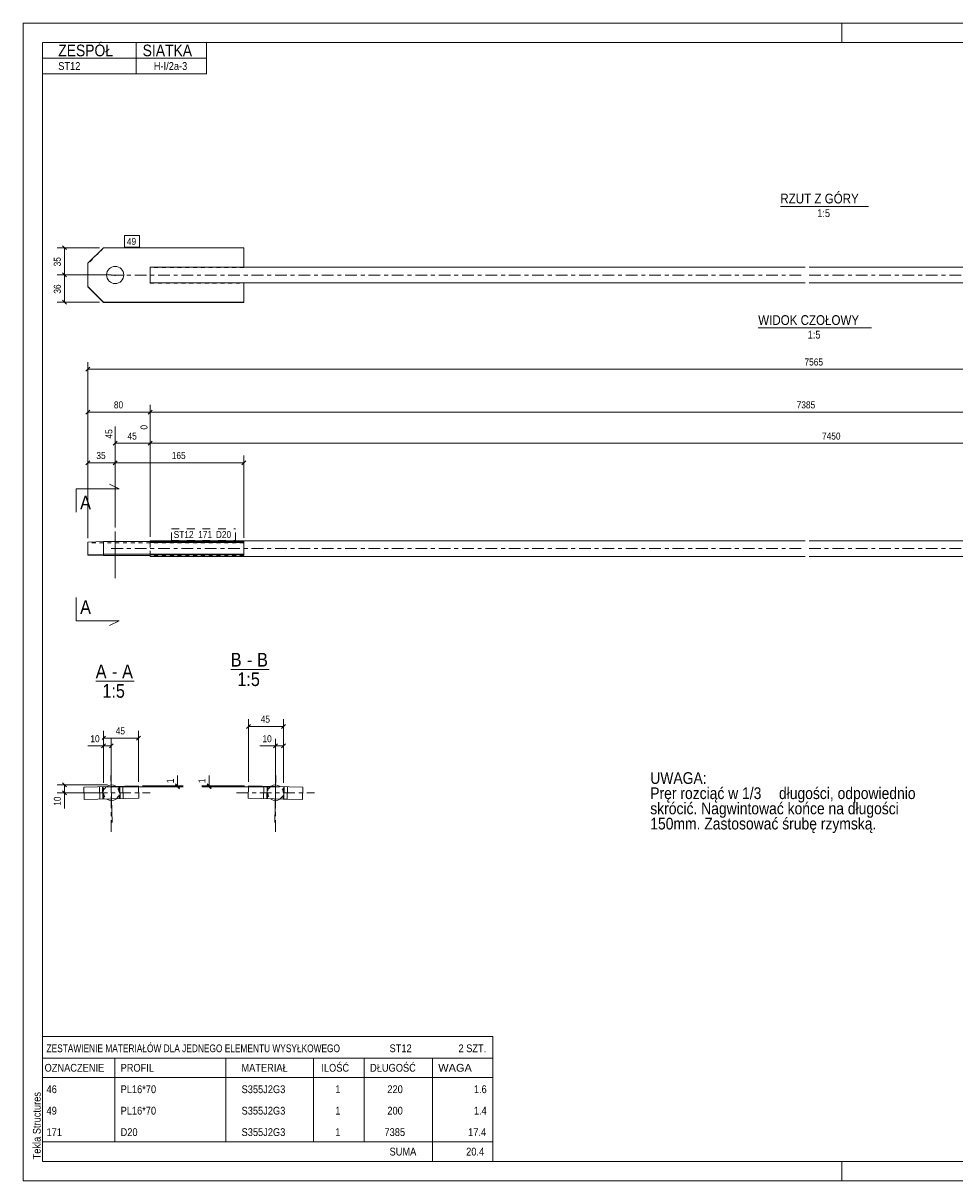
# Model space of a CAD drawing. Header units: millimetres. Extents: x 0 to 420, y 0 to 297.
# Tile 1 of 2: x 0 to 239, y 0 to 297. Entities that reach past the tile are written whole.
import ezdxf

# ---------------------------------------------------------------- set-up
doc = ezdxf.new("R2010")
doc.units = ezdxf.units.MM
for name, pattern in [('XKITLINE00', [0]), ('XKITLINE01', [4, 1, -1, 1, -1]), ('XKITLINE02', [4, 2, -2]), ('XKITLINE03', [6, 3, -1, 1, -1])]:
    doc.linetypes.add(name, pattern=pattern)
for name, color, linetype, lineweight in [('Arkusz rysunku', 3, 'Continuous', 0), ('Element', 2, 'Continuous', 0), ('Inny typ obiektu', 7, 'Continuous', 0), ('Przekrój', 7, 'Continuous', 0), ('Tekst', 7, 'Continuous', 0), ('Wymiar', 4, 'Continuous', 0), ('Znak elementu', 2, 'Continuous', 0), ('Śruba', 3, 'Continuous', 0)]:
    doc.layers.add(name, color=color, linetype=linetype, lineweight=lineweight)
doc.styles.add('ARIAL', font='ARIAL.TTF')

msp = doc.modelspace()

# ---------------------------------------------------------------- linework, layer by layer
at = {"layer": 'Arkusz rysunku', "linetype": 'XKITLINE00', "lineweight": 0}
for p, q in [((420, 297), (0, 297)), ((0, 297), (0, 0)), ((0, 292), (0, 297)), ((5, 297), (0, 297)), ((210, 292), (210, 297)), ((415, 292), (5, 292)), ((5, 292), (5, 5)), ((0, 0), (0, 5)), ((5, 5), (415, 5)), ((210, 0), (210, 5)), ((0, 0), (420, 0))]:
    msp.add_line(p, q, dxfattribs=at)
at = {"layer": 'Element', "linetype": 'XKITLINE00', "lineweight": 0}
for p, q in [((16.62, 235.4), (20.62, 239.4)), ((56.62, 239.4), (20.62, 239.4)), ((56.62, 239.4), (56.62, 234.36)), ((16.62, 229.33), (16.62, 235.4)), ((32.62, 234.4), (56.62, 234.4)), ((32.62, 234.4), (32.62, 233.52)), ((32.62, 234.36), (200.62, 234.36)), ((32.62, 231.36), (32.62, 233.52)), ((201.62, 234.36), (369.62, 234.36)), ((16.62, 229.4), (20.62, 225.41)), ((20.62, 225.33), (16.62, 229.33)), ((32.62, 231.36), (32.62, 231.26)), ((32.62, 230.4), (32.62, 231.26)), ((56.62, 230.4), (32.62, 230.4)), ((56.62, 225.33), (56.62, 230.4)), ((200.62, 230.36), (56.62, 230.36)), ((345.62, 230.36), (201.62, 230.36)), ((20.62, 225.41), (56.62, 225.41)), ((20.62, 225.41), (20.62, 225.33)), ((20.62, 225.33), (56.62, 225.33)), ((16.62, 163.88), (20.62, 163.98)), ((16.62, 160.53), (16.62, 163.88)), ((20.62, 163.98), (56.62, 163.98)), ((20.62, 163.98), (20.62, 160.78)), ((32.62, 164.21), (200.62, 164.21)), ((32.62, 164.21), (32.62, 163.98)), ((56.62, 163.98), (56.62, 160.66)), ((201.62, 164.21), (369.62, 164.21)), ((20.62, 160.78), (16.62, 160.68)), ((16.62, 160.53), (20.62, 160.44)), ((20.62, 160.78), (56.62, 160.78)), ((32.62, 160.44), (20.62, 160.44)), ((32.62, 160.66), (32.62, 160.63)), ((56.62, 160.66), (32.62, 160.66)), ((32.62, 160.21), (32.62, 160.63)), ((32.62, 160.21), (200.62, 160.21)), ((201.62, 160.21), (369.62, 160.21)), ((15.58, 101), (29.58, 101.34)), ((15.58, 101), (15.66, 97.8)), ((19.66, 97.9), (19.58, 101.1)), ((25.66, 98.04), (25.58, 101.24)), ((29.58, 101.34), (29.66, 98.14)), ((57.78, 101.34), (57.7, 98.14)), ((57.78, 101.34), (71.78, 101)), ((61.7, 98.04), (61.78, 101.24)), ((67.7, 97.89), (67.78, 101.09)), ((71.7, 97.8), (71.78, 101)), ((15.66, 97.8), (29.66, 98.14)), ((57.7, 98.14), (67.7, 97.89)), ((67.7, 97.89), (71.7, 97.8))]:
    msp.add_line(p, q, dxfattribs=at)
at = {"layer": 'Element', "linetype": 'XKITLINE01', "lineweight": 0}
for p, q in [((20.62, 239.32), (16.62, 235.32)), ((20.62, 239.4), (20.62, 239.32)), ((20.62, 239.32), (56.62, 239.32)), ((32.62, 234.36), (32.62, 231.36)), ((56.62, 234.32), (32.62, 234.32)), ((32.62, 231.26), (32.62, 233.52)), ((56.62, 234.36), (56.62, 234.32)), ((56.62, 234.36), (56.62, 234.32)), ((32.62, 230.36), (32.62, 231.36)), ((32.62, 230.4), (32.62, 230.33)), ((32.62, 230.33), (32.62, 230.4)), ((56.62, 230.36), (32.62, 230.36)), ((32.62, 230.33), (56.62, 230.33)), ((16.62, 163.73), (16.62, 163.88)), ((20.62, 163.64), (16.62, 163.73)), ((56.62, 163.64), (20.62, 163.64)), ((32.62, 160.48), (32.62, 163.98)), ((56.62, 163.86), (32.62, 163.86)), ((32.62, 163.86), (32.62, 163.76)), ((32.62, 160.66), (32.62, 163.86)), ((32.62, 163.76), (56.62, 163.76)), ((56.62, 163.98), (56.62, 163.86)), ((56.62, 163.76), (56.62, 163.64)), ((16.62, 160.68), (16.62, 160.53)), ((20.62, 160.44), (20.62, 160.78)), ((32.62, 160.78), (32.62, 160.66)), ((32.62, 160.56), (32.62, 160.63)), ((32.62, 160.56), (56.62, 160.56)), ((56.62, 160.44), (32.62, 160.44)), ((56.62, 160.44), (56.62, 160.66)), ((20.66, 97.92), (20.58, 101.12)), ((24.66, 98.02), (24.58, 101.22)), ((62.7, 98.02), (62.78, 101.21)), ((66.7, 97.92), (66.78, 101.12)), ((67.7, 97.89), (66.7, 97.92))]:
    msp.add_line(p, q, dxfattribs=at)
at = {"layer": 'Element', "linetype": 'XKITLINE03', "lineweight": 0}
for p, q in [((22.62, 232.36), (200.62, 232.36)), ((201.62, 232.36), (379.62, 232.36)), ((22.62, 162.21), (200.62, 162.21)), ((201.62, 162.21), (379.62, 162.21)), ((22.62, 89.57), (22.62, 109.57)), ((64.74, 89.57), (64.74, 109.57)), ((12.62, 99.57), (32.62, 99.57)), ((54.74, 99.57), (74.74, 99.57))]:
    msp.add_line(p, q, dxfattribs=at)
at = {"layer": 'Element', "linetype": 'XKITLINE01', "lineweight": 0}
for centre, start, end in [((22.62, 99.57), 126.435, 235.849), ((22.62, 99.57), 306.3978, 55.8141), ((64.74, 99.57), 124.2924, 233.7153), ((64.74, 99.57), 304.0561, 53.4639)]:
    msp.add_arc(centre, 2, start, end, dxfattribs=at)
at = {"layer": 'Element', "linetype": 'XKITLINE00', "lineweight": 0}
for centre, start, end in [((22.62, 99.57), 55.8141, 126.435), ((64.74, 99.57), 53.4639, 124.2924), ((22.62, 99.57), 235.849, 306.3978), ((64.74, 99.57), 233.7153, 304.0561)]:
    msp.add_arc(centre, 2, start, end, dxfattribs=at)
at = {"layer": 'Inny typ obiektu', "linetype": 'XKITLINE00', "lineweight": 0}
for p, q in [((5, 292), (47, 292)), ((5, 292), (5, 288)), ((29, 288), (29, 292)), ((47, 288), (47, 292)), ((5, 288), (47, 288)), ((5, 288), (5, 284)), ((29, 288), (29, 284)), ((47, 288), (47, 284)), ((5, 284), (47, 284)), ((194.26, 250), (216.86, 250)), ((188.58, 218.83), (217.66, 218.83)), ((53.26, 131.19), (63.14, 131.19)), ((18.62, 128.19), (28.5, 128.19)), ((5, 37), (5, 31.5)), ((5, 37), (120.5, 37)), ((120.5, 37), (120.5, 31.5)), ((5, 31.5), (5, 26.5)), ((5, 31.5), (120.5, 31.5)), ((23.5, 31.5), (23.5, 26.5)), ((52, 26.5), (52, 31.5)), ((74.5, 31.5), (74.5, 26.5)), ((87.5, 31.5), (87.5, 26.5)), ((105, 31.5), (105, 26.5)), ((120.5, 31.5), (120.5, 26.5)), ((5, 26.5), (120.5, 26.5)), ((5, 26.5), (5, 21)), ((23.5, 26.5), (23.5, 21)), ((52, 21), (52, 26.5)), ((74.5, 26.5), (74.5, 21)), ((87.5, 26.5), (87.5, 21)), ((105, 26.5), (105, 21)), ((120.5, 26.5), (120.5, 21)), ((5, 21), (5, 15.5)), ((23.5, 21), (23.5, 15.5)), ((52, 15.5), (52, 21)), ((74.5, 21), (74.5, 15.5)), ((87.5, 21), (87.5, 15.5)), ((105, 21), (105, 15.5)), ((120.5, 21), (120.5, 15.5)), ((5, 15.5), (5, 10)), ((23.5, 15.5), (23.5, 10)), ((52, 10), (52, 15.5)), ((74.5, 15.5), (74.5, 10)), ((87.5, 15.5), (87.5, 10)), ((105, 15.5), (105, 10)), ((120.5, 15.5), (120.5, 10)), ((5, 10), (5, 5)), ((5, 10), (120.5, 10)), ((105, 10), (105, 5)), ((120.5, 10), (120.5, 5)), ((5, 5), (120.5, 5))]:
    msp.add_line(p, q, dxfattribs=at)
at = {"layer": 'Przekrój', "linetype": 'XKITLINE00', "lineweight": 0}
for p, q in [((24.62, 177.52), (22.12, 178.77)), ((13.62, 177.52), (13.62, 171.52)), ((13.62, 177.52), (19.62, 177.52)), ((19.62, 177.52), (24.62, 177.52)), ((13.62, 143.69), (13.62, 149.69)), ((13.62, 143.69), (19.62, 143.69)), ((19.62, 143.69), (24.62, 143.69)), ((24.62, 143.69), (22.12, 142.44))]:
    msp.add_line(p, q, dxfattribs=at)
at = {"layer": 'Wymiar', "linetype": 'XKITLINE00', "lineweight": 0}
for p, q in [((19.62, 239.4), (8.76, 239.4)), ((10.11, 239.91), (11.13, 238.89)), ((10.62, 232.47), (10.62, 239.4)), ((22.62, 232.47), (8.76, 232.47)), ((22.62, 232.47), (8.76, 232.47)), ((10.11, 232.98), (11.13, 231.96)), ((10.11, 232.98), (11.13, 231.96)), ((10.62, 225.41), (10.62, 232.47)), ((10.11, 225.91), (11.13, 224.9)), ((19.62, 225.41), (8.76, 225.41)), ((17.13, 208.72), (16.11, 207.7)), ((16.62, 164.88), (16.62, 210.07)), ((16.62, 208.21), (389.62, 208.21)), ((16.62, 164.88), (16.62, 199.07)), ((32.62, 165.21), (32.62, 199.07)), ((32.62, 165.21), (32.62, 199.07)), ((17.13, 197.72), (16.11, 196.7)), ((16.62, 197.21), (32.62, 197.21)), ((33.13, 197.72), (32.11, 196.7)), ((33.13, 197.72), (32.11, 196.7)), ((32.62, 197.21), (369.62, 197.21)), ((23.62, 167.61), (23.62, 193.5)), ((32.62, 165.21), (32.62, 194.06)), ((32.62, 165.21), (32.62, 194.06)), ((24.13, 189.72), (23.11, 188.7)), ((23.62, 189.21), (32.62, 189.21)), ((33.13, 189.72), (32.11, 188.7)), ((33.13, 189.72), (32.11, 188.7)), ((32.62, 189.21), (382.62, 189.21)), ((17.13, 184.72), (16.11, 183.7)), ((16.62, 164.88), (16.62, 186.07)), ((16.62, 184.21), (23.62, 184.21)), ((24.13, 184.72), (23.11, 183.7)), ((24.13, 184.72), (23.11, 183.7)), ((23.62, 167.61), (23.62, 186.07)), ((23.62, 167.61), (23.62, 186.07)), ((23.62, 184.21), (56.62, 184.21)), ((57.13, 184.72), (56.11, 183.7)), ((56.62, 164.98), (56.62, 186.07)), ((58.29, 117.08), (57.27, 116.06)), ((57.78, 102.34), (57.78, 118.43)), ((57.78, 116.57), (66.78, 116.57)), ((67.29, 117.08), (66.27, 116.06)), ((66.78, 102.12), (66.78, 118.43)), ((21.09, 114.08), (20.27, 113.26)), ((20.58, 102.12), (20.58, 115.43)), ((20.58, 113.57), (29.58, 113.57)), ((20.58, 102.12), (20.58, 113.43)), ((22.62, 102.57), (22.62, 113.43)), ((30.09, 114.08), (29.07, 113.06)), ((29.58, 102.34), (29.58, 115.43)), ((64.74, 102.57), (64.74, 113.43)), ((66.78, 102.12), (66.78, 113.43)), ((20.58, 111.57), (16.56, 111.57)), ((20.58, 111.57), (16.56, 111.57)), ((21.09, 112.08), (20.07, 111.06)), ((20.58, 111.57), (22.62, 111.57)), ((23.13, 112.08), (22.11, 111.06)), ((64.74, 111.57), (60.72, 111.57)), ((64.74, 111.57), (60.72, 111.57)), ((65.25, 112.08), (64.23, 111.06)), ((64.74, 111.57), (66.78, 111.57)), ((67.29, 112.08), (66.27, 111.06)), ((39.62, 101.34), (39.62, 104.02)), ((39.62, 101.34), (39.62, 104.02)), ((47.74, 101.34), (47.74, 104.02)), ((47.74, 101.34), (47.74, 104.02)), ((21.62, 101.57), (8.76, 101.57)), ((10.11, 102.08), (11.13, 101.06)), ((10.62, 99.57), (10.62, 101.57)), ((21.58, 101.12), (41.06, 101.12)), ((30.58, 101.34), (41.06, 101.34)), ((39.11, 101.85), (40.13, 100.83)), ((39.11, 101.63), (40.13, 100.61)), ((39.62, 101.12), (39.62, 101.34)), ((56.78, 101.34), (45.88, 101.34)), ((65.78, 101.12), (45.88, 101.12)), ((47.23, 101.85), (48.25, 100.83)), ((47.23, 101.63), (48.25, 100.61)), ((47.74, 101.12), (47.74, 101.34)), ((19.62, 99.57), (8.76, 99.57)), ((10.11, 100.08), (11.13, 99.06)), ((10.62, 99.57), (10.62, 95.55)), ((10.62, 99.57), (10.62, 95.55))]:
    msp.add_line(p, q, dxfattribs=at)
at = {"layer": 'Znak elementu', "linetype": 'XKITLINE00', "lineweight": 0}
for p, q in [((26.02, 242.5), (29.89, 242.5)), ((26.02, 239.5), (26.02, 242.5)), ((29.89, 239.5), (29.89, 242.5)), ((26.02, 239.5), (29.89, 239.5))]:
    msp.add_line(p, q, dxfattribs=at)
at = {"layer": 'Znak elementu', "linetype": 'XKITLINE02', "lineweight": 0}
for p, q in [((38.02, 167.31), (54.45, 167.31)), ((38.02, 164.31), (38.02, 167.31)), ((54.45, 164.31), (54.45, 167.31)), ((38.02, 164.31), (54.45, 164.31))]:
    msp.add_line(p, q, dxfattribs=at)
at = {"layer": 'Śruba', "linetype": 'XKITLINE00', "lineweight": 0}
for p, q in [((23.62, 232.47), (23.62, 232.18)), ((23.62, 166.61), (23.62, 154.61)), ((22.51, 103.97), (22.81, 91.97)), ((64.85, 103.97), (64.56, 91.97)), ((20.38, 101.12), (20.46, 97.92)), ((24.78, 101.22), (24.86, 98.02)), ((62.58, 101.22), (62.5, 98.02)), ((66.98, 101.11), (66.9, 97.91))]:
    msp.add_line(p, q, dxfattribs=at)
msp.add_circle((23.62, 232.4), 2.2, dxfattribs=at)

# ---------------------------------------------------------------- texts
at = {"layer": 'Arkusz rysunku', "style": 'ARIAL', "width": 0.85}
msp.add_text('Tekla Structures', height=2, rotation=90, dxfattribs=at).set_placement((4.5, 5.5))
at = {"layer": 'Inny typ obiektu', "style": 'ARIAL'}
for s, height, width, p in [('ZESPÓŁ', 3, 0.85, (9, 288.5)), ('SIATKA', 3, 0.85, (30.66, 288.5)), ('ST12', 2, 0.85, (9, 285)), ('H-I/2a-3', 2, 0.85, (33.52, 285)), ('RZUT Z GÓRY', 2.5, 0.85, (194.26, 250.75)), ('1:5', 2, 0.85, (203.71, 247.25)), ('WIDOK CZOŁOWY', 2.5, 0.85, (188.58, 219.58)), ('1:5', 2, 0.85, (201.27, 216.08)), ('B', 3.5, 0.85, (53.26, 131.94)), ('B', 3.5, 0.85, (60.02, 131.94)), ('A', 3.5, 0.85, (18.62, 128.94)), ('A', 3.5, 0.85, (25.39, 128.94)), ('-', 3.5, 0.85, (57.42, 131.94)), ('-', 3.5, 0.85, (22.78, 128.94)), ('1:5', 3.5, 0.85, (54.95, 126.94)), ('1:5', 3.5, 0.85, (20.32, 123.94)), ('ZESTAWIENIE MATERIAŁÓW DLA JEDNEGO ELEMENTU WYSYŁKOWEGO', 2, 0.765, (6, 33)), ('ST12', 2, 0.85, (94, 33)), ('2', 2, 0.85, (111.69, 33)), (' SZT.', 2, 0.85, (113, 33)), ('OZNACZENIE', 2, 0.85, (5.5, 28)), ('PROFIL', 2, 0.85, (25, 28)), ('MATERIAŁ', 2, 0.85, (56, 28)), ('ILOŚĆ', 2, 0.85, (76.5, 28)), ('DŁUGOŚĆ', 2, 0.85, (89, 28)), ('WAGA', 2, 1.008832, (106.5, 28)), ('46', 2, 0.85, (6, 22.5)), ('PL16*70', 2, 0.85, (25, 22.5)), ('S355J2G3', 2, 0.85, (56.04, 22.5)), ('1', 2, 0.85, (80.09, 22.5)), ('220', 2, 0.85, (93.44, 22.5)), ('1.6', 2, 0.85, (115.63, 22.5)), ('49', 2, 0.85, (6, 17)), ('PL16*70', 2, 0.85, (25, 17)), ('S355J2G3', 2, 0.85, (56.04, 17)), ('1', 2, 0.85, (80.09, 17)), ('200', 2, 0.85, (93.44, 17)), ('1.4', 2, 0.85, (115.63, 17)), ('171', 2, 0.85, (6, 11.5)), ('D20', 2, 0.85, (25, 11.5)), ('S355J2G3', 2, 0.85, (56.04, 11.5)), ('1', 2, 0.85, (80.09, 11.5)), ('7385', 2, 0.85, (92.7, 11.5)), ('17.4', 2, 0.85, (114.15, 11.5)), ('SUMA', 2, 0.85, (94, 6.5)), ('20.4', 2, 0.85, (113.65, 6.5))]:
    msp.add_text(s, height=height, dxfattribs=dict(at, width=width)).set_placement(p)
at = {"layer": 'Przekrój', "style": 'ARIAL', "width": 0.85}
for p in [(14.62, 172.27), (14.62, 145.44)]:
    msp.add_text('A', height=3.5, dxfattribs=at).set_placement(p)
at = {"layer": 'Tekst', "style": 'ARIAL', "width": 0.85}
for s, p in [('UWAGA:', (160.89, 101.84)), ('Pręr rozciąć w 1/3', (160.89, 97.94)), (' długości, odpowiednio', (192.91, 97.94)), ('skrócić. Nagwintować końce na długości ', (160.89, 94.04)), ('150mm. Zastosować śrubę rzymską.', (160.89, 90.14))]:
    msp.add_text(s, height=3, dxfattribs=at).set_placement(p)
at = {"layer": 'Wymiar', "style": 'ARIAL', "width": 0.85}
for s, p in [('35', (9.66, 234.6)), ('36', (9.66, 227.6)), ('0', (31.9, 192.73)), ('45', (22.9, 190.43)), ('1', (38.66, 102.01)), ('1', (46.78, 102.01)), ('10', (9.66, 96.22))]:
    msp.add_text(s, height=1.8, rotation=90.0002, dxfattribs=at).set_placement(p)
for s, p in [('7565', (200.45, 209.17)), ('80', (23.28, 198.17)), ('7385', (198.45, 198.17)), ('45', (26.78, 190.17)), ('7450', (204.95, 190.17)), ('35', (18.78, 185.17)), ('165', (38.12, 185.17)), ('45', (60.94, 117.53)), ('45', (23.75, 114.53)), ('10', (17.24, 112.53)), ('10', (61.39, 112.53))]:
    msp.add_text(s, height=1.8, dxfattribs=at).set_placement(p)
at = {"layer": 'Znak elementu', "style": 'ARIAL', "width": 0.85}
for s, p in [('49', (26.62, 240.1)), ('ST12', (38.62, 164.91)), ('171', (44.9, 164.91)), ('D20', (49.44, 164.91))]:
    msp.add_text(s, height=1.8, dxfattribs=at).set_placement(p)

doc.saveas('drawing.dxf')
